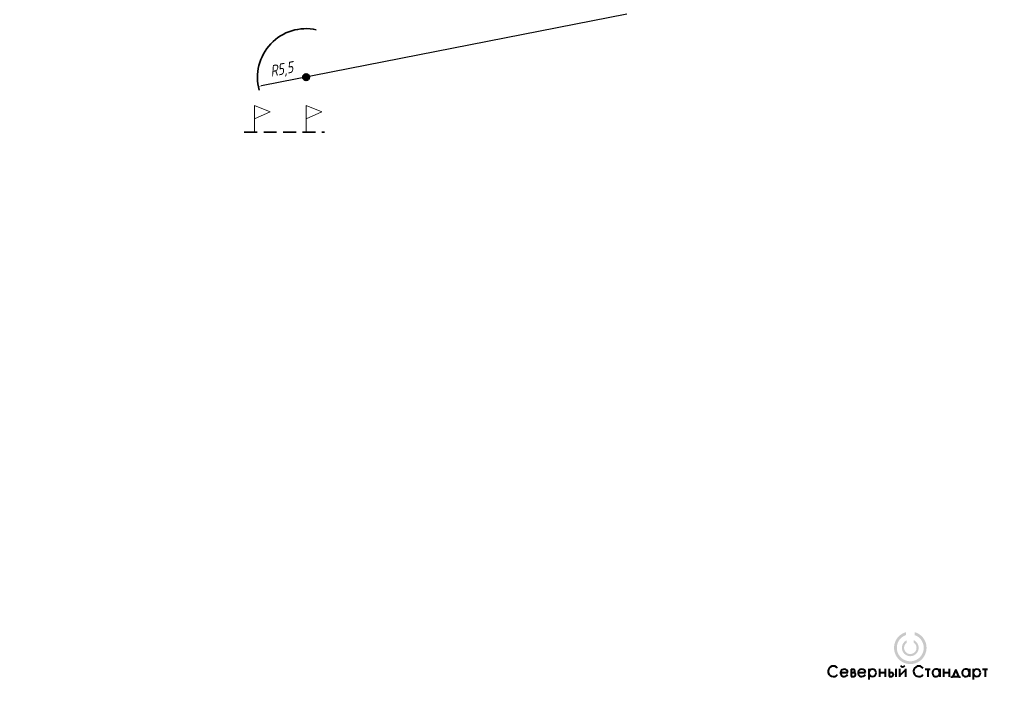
# Model space of a CAD drawing. Header units: millimetres. Extents: x 0 to 594, y 0 to 420.
# Tile 22 of 23: x 290 to 594, y 0 to 209. Entities that reach past the tile are written whole.
import ezdxf

# ---------------------------------------------------------------- set-up
doc = ezdxf.new("R2010")
doc.units = ezdxf.units.MM
for name, pattern in [('K5LT32768', [0]), ('K5LT_BASIC', [0]), ('K5LT_DASHED_REINFORCED', [6, 4, -2]), ('K5LT_THIN', [0])]:
    doc.linetypes.add(name, pattern=pattern)
doc.styles.add('KDIMTEXTSTYLE', font='GOST_AU.SHX', dxfattribs={"width": 0.96, "oblique": 15, "height": 5})
doc.dimstyles.new('KDIMSTYLE (0.00)', dxfattribs={"dimtxt": 5, "dimasz": 1, "dimexe": 2, "dimexo": 0, "dimgap": 1, "dimtad": 1, "dimlfac": 500, "dimtxsty": 'KDIMTEXTSTYLE', "dimsah": 1, "dimcen": 0, "dimdle": 1, "dimadec": 0, "dimazin": 0, "dimtfac": 0.667, "dimtmove": 0, "dimatfit": 3, "dimfxl": 0, "dimtvp": 1, "dimtolj": 1, "dimtzin": 0, "dimarcsym": 0})

# ---------------------------------------------------------------- blocks, each defined once
blk = doc.blocks.new('KDIMARROW_01')
blk.add_hatch(color=0).paths.add_polyline_path([(0, 0), (-5, 0.66), (-4.5, 0), (-5, -0.66)])
at = {"color": 0, "linetype": 'K5LT_THIN', "lineweight": 9}
for p, q in [((-4.5, 0), (-5, 0.66)), ((-5, 0.66), (0, 0)), ((0, 0), (-5, -0.66)), ((-5, -0.66), (-4.5, 0)), ((0, 0), (-1, 0))]:
    blk.add_line(p, q, dxfattribs=at)
blk = doc.blocks.new('U340')
at = {"color": 4, "linetype": 'K5LT_THIN', "lineweight": 9, "true_color": 0x00ffff}
for p, q in [((362.22, 174.4), (362.22, 182.63)), ((362.22, 182.63), (367.04, 180.74)), ((367.04, 180.74), (362.22, 178.51))]:
    blk.add_line(p, q, dxfattribs=at)
blk = doc.blocks.new('U341')
at = {"color": 4, "linetype": 'K5LT_THIN', "lineweight": 9, "true_color": 0x00ffff}
for p, q in [((378.19, 174.4), (378.19, 182.63)), ((378.19, 182.63), (383.01, 180.74)), ((383.01, 180.74), (378.19, 178.51))]:
    blk.add_line(p, q, dxfattribs=at)
blk = doc.blocks.new('U364')
at = {"true_color": 0xff00ff}
blk.add_hatch(color=6, dxfattribs=at).paths.add_polyline_path([(566.24, 19.84), (566.24, 18.94), (566.35, 18.9), (566.46, 18.86), (566.56, 18.82), (566.67, 18.77), (566.77, 18.72), (566.88, 18.67), (566.98, 18.61), (567.08, 18.56), (567.18, 18.5), (567.27, 18.43), (567.37, 18.37), (567.46, 18.3), (567.55, 18.23), (567.64, 18.15), (567.73, 18.08), (567.81, 18), (567.89, 17.92), (567.97, 17.83), (568.05, 17.75), (568.13, 17.66), (568.2, 17.57), (568.27, 17.48), (568.34, 17.39), (568.4, 17.29), (568.46, 17.2), (568.52, 17.1), (568.58, 17), (568.63, 16.9), (568.69, 16.79), (568.73, 16.69), (568.78, 16.58), (568.82, 16.47), (568.86, 16.37), (568.9, 16.26), (568.93, 16.15), (568.96, 16.04), (568.99, 15.92), (569.01, 15.81), (569.04, 15.7), (569.05, 15.58), (569.07, 15.47), (569.08, 15.35), (569.09, 15.24), (569.09, 15.12), (569.1, 15.01), (569.1, 14.99), (569.09, 14.88), (569.09, 14.76), (569.08, 14.65), (569.07, 14.53), (569.06, 14.42), (569.04, 14.3), (569.02, 14.19), (568.99, 14.08), (568.97, 13.97), (568.94, 13.85), (568.9, 13.74), (568.87, 13.63), (568.83, 13.53), (568.79, 13.42), (568.74, 13.31), (568.69, 13.21), (568.64, 13.1), (568.59, 13), (568.53, 12.9), (568.47, 12.8), (568.41, 12.71), (568.35, 12.61), (568.28, 12.52), (568.21, 12.43), (568.14, 12.34), (568.06, 12.25), (567.98, 12.16), (567.9, 12.08), (567.82, 12), (567.74, 11.92), (567.65, 11.84), (567.56, 11.77), (567.47, 11.7), (567.38, 11.63), (567.28, 11.56), (567.19, 11.5), (567.09, 11.44), (566.99, 11.38), (566.89, 11.32), (566.79, 11.27), (566.68, 11.22), (566.58, 11.17), (566.47, 11.13), (566.36, 11.09), (566.26, 11.05), (566.15, 11.02), (566.03, 10.98), (565.92, 10.95), (565.81, 10.93), (565.7, 10.91), (565.58, 10.89), (565.47, 10.87), (565.36, 10.86), (565.24, 10.85), (565.13, 10.84), (565.01, 10.84), (564.89, 10.84), (564.78, 10.84), (564.66, 10.85), (564.55, 10.86), (564.43, 10.87), (564.32, 10.88), (564.21, 10.9), (564.09, 10.92), (563.98, 10.95), (563.87, 10.98), (563.76, 11.01), (563.65, 11.04), (563.54, 11.08), (563.43, 11.12), (563.32, 11.16), (563.22, 11.21), (563.11, 11.26), (563.01, 11.31), (562.91, 11.37), (562.81, 11.42), (562.71, 11.48), (562.62, 11.55), (562.52, 11.61), (562.43, 11.68), (562.34, 11.75), (562.25, 11.83), (562.16, 11.9), (562.08, 11.98), (561.99, 12.06), (561.91, 12.14), (561.84, 12.23), (561.76, 12.32), (561.69, 12.41), (561.62, 12.5), (561.55, 12.59), (561.48, 12.69), (561.42, 12.78), (561.36, 12.88), (561.3, 12.98), (561.25, 13.08), (561.2, 13.19), (561.15, 13.29), (561.1, 13.4), (561.06, 13.5), (561.02, 13.61), (560.98, 13.72), (560.95, 13.83), (560.92, 13.94), (560.89, 14.05), (560.87, 14.17), (560.85, 14.28), (560.83, 14.39), (560.81, 14.51), (560.8, 14.62), (560.79, 14.74), (560.79, 14.85), (560.78, 14.97), (560.78, 14.99), (560.79, 15.11), (560.79, 15.22), (560.8, 15.34), (560.81, 15.45), (560.82, 15.57), (560.84, 15.68), (560.86, 15.8), (560.89, 15.91), (560.91, 16.02), (560.94, 16.13), (560.98, 16.24), (561.01, 16.35), (561.05, 16.46), (561.09, 16.57), (561.14, 16.67), (561.19, 16.78), (561.24, 16.88), (561.29, 16.98), (561.35, 17.08), (561.41, 17.18), (561.47, 17.28), (561.53, 17.38), (561.6, 17.47), (561.67, 17.56), (561.74, 17.65), (561.82, 17.74), (561.9, 17.82), (561.98, 17.91), (562.06, 17.99), (562.14, 18.07), (562.23, 18.14), (562.32, 18.22), (562.41, 18.29), (562.5, 18.36), (562.59, 18.42), (562.69, 18.49), (562.79, 18.55), (562.89, 18.61), (562.99, 18.66), (563.09, 18.72), (563.2, 18.77), (563.3, 18.81), (563.41, 18.86), (563.52, 18.9), (563.62, 18.94), (563.66, 18.95), (563.66, 19.84), (563.53, 19.81), (563.41, 19.77), (563.29, 19.73), (563.17, 19.69), (563.06, 19.64), (562.94, 19.59), (562.82, 19.54), (562.71, 19.49), (562.6, 19.43), (562.48, 19.37), (562.37, 19.31), (562.27, 19.24), (562.16, 19.17), (562.06, 19.1), (561.95, 19.03), (561.85, 18.95), (561.75, 18.87), (561.66, 18.79), (561.56, 18.7), (561.47, 18.62), (561.38, 18.53), (561.29, 18.44), (561.2, 18.34), (561.12, 18.25), (561.04, 18.15), (560.96, 18.05), (560.89, 17.95), (560.81, 17.85), (560.74, 17.74), (560.67, 17.63), (560.61, 17.53), (560.55, 17.42), (560.49, 17.3), (560.43, 17.19), (560.37, 17.08), (560.32, 16.96), (560.28, 16.84), (560.23, 16.73), (560.19, 16.61), (560.15, 16.49), (560.11, 16.36), (560.08, 16.24), (560.05, 16.12), (560.02, 15.99), (560, 15.87), (559.98, 15.75), (559.96, 15.62), (559.95, 15.49), (559.94, 15.37), (559.93, 15.24), (559.92, 15.11), (559.92, 14.99), (559.92, 14.87), (559.93, 14.74), (559.94, 14.61), (559.95, 14.49), (559.96, 14.36), (559.98, 14.24), (560, 14.11), (560.02, 13.99), (560.05, 13.86), (560.08, 13.74), (560.11, 13.62), (560.15, 13.5), (560.19, 13.38), (560.23, 13.26), (560.28, 13.14), (560.33, 13.02), (560.38, 12.9), (560.43, 12.79), (560.49, 12.68), (560.55, 12.56), (560.61, 12.45), (560.68, 12.35), (560.74, 12.24), (560.82, 12.13), (560.89, 12.03), (560.97, 11.93), (561.04, 11.83), (561.12, 11.73), (561.21, 11.64), (561.29, 11.54), (561.38, 11.45), (561.47, 11.37), (561.57, 11.28), (561.66, 11.19), (561.76, 11.11), (561.86, 11.03), (561.96, 10.96), (562.06, 10.88), (562.16, 10.81), (562.27, 10.74), (562.38, 10.68), (562.49, 10.61), (562.6, 10.55), (562.71, 10.5), (562.83, 10.44), (562.94, 10.39), (563.06, 10.34), (563.18, 10.29), (563.3, 10.25), (563.42, 10.21), (563.54, 10.17), (563.66, 10.14), (563.78, 10.11), (563.91, 10.08), (564.03, 10.06), (564.16, 10.04), (564.28, 10.02), (564.41, 10), (564.53, 9.99), (564.66, 9.98), (564.79, 9.98), (564.91, 9.97), (565.04, 9.98), (565.17, 9.98), (565.29, 9.99), (565.42, 10), (565.55, 10.01), (565.67, 10.03), (565.8, 10.05), (565.92, 10.07), (566.05, 10.1), (566.17, 10.13), (566.29, 10.16), (566.41, 10.2), (566.53, 10.23), (566.65, 10.28), (566.77, 10.32), (566.89, 10.37), (567.01, 10.42), (567.12, 10.47), (567.23, 10.53), (567.35, 10.59), (567.46, 10.65), (567.56, 10.72), (567.67, 10.78), (567.78, 10.85), (567.88, 10.93), (567.98, 11), (568.08, 11.08), (568.18, 11.16), (568.28, 11.24), (568.37, 11.33), (568.46, 11.42), (568.55, 11.51), (568.64, 11.6), (568.72, 11.69), (568.8, 11.79), (568.88, 11.89), (568.96, 11.99), (569.03, 12.09), (569.11, 12.2), (569.18, 12.3), (569.24, 12.41), (569.31, 12.52), (569.37, 12.63), (569.43, 12.74), (569.48, 12.86), (569.53, 12.97), (569.58, 13.09), (569.63, 13.21), (569.67, 13.33), (569.71, 13.45), (569.75, 13.57), (569.79, 13.69), (569.82, 13.81), (569.85, 13.94), (569.87, 14.06), (569.89, 14.18), (569.91, 14.31), (569.93, 14.44), (569.94, 14.56), (569.95, 14.69), (569.95, 14.81), (569.96, 14.94), (569.96, 14.99), (569.96, 15.12), (569.95, 15.25), (569.94, 15.37), (569.93, 15.5), (569.92, 15.62), (569.9, 15.75), (569.88, 15.88), (569.86, 16), (569.83, 16.12), (569.8, 16.25), (569.77, 16.37), (569.73, 16.49), (569.69, 16.61), (569.65, 16.73), (569.6, 16.85), (569.55, 16.97), (569.5, 17.08), (569.45, 17.2), (569.39, 17.31), (569.33, 17.42), (569.27, 17.53), (569.2, 17.64), (569.13, 17.75), (569.06, 17.85), (568.99, 17.95), (568.91, 18.06), (568.84, 18.16), (568.75, 18.25), (568.67, 18.35), (568.59, 18.44), (568.5, 18.53), (568.41, 18.62), (568.31, 18.71), (568.22, 18.79), (568.12, 18.87), (568.02, 18.95), (567.92, 19.03), (567.82, 19.1), (567.71, 19.17), (567.61, 19.24), (567.5, 19.31), (567.39, 19.37), (567.28, 19.43), (567.17, 19.49), (567.05, 19.54), (566.94, 19.6), (566.82, 19.65), (566.7, 19.69), (566.58, 19.73), (566.46, 19.77), (566.34, 19.81)])
at = {"true_color": 0x0000ff}
blk.add_hatch(color=5, dxfattribs=at).paths.add_polyline_path([(566.02, 17.34), (566.02, 16.58), (566.08, 16.54), (566.14, 16.49), (566.2, 16.44), (566.26, 16.38), (566.32, 16.33), (566.37, 16.27), (566.42, 16.21), (566.47, 16.15), (566.52, 16.09), (566.56, 16.02), (566.6, 15.96), (566.64, 15.89), (566.67, 15.82), (566.71, 15.75), (566.73, 15.67), (566.76, 15.6), (566.78, 15.52), (566.8, 15.45), (566.82, 15.37), (566.84, 15.29), (566.85, 15.22), (566.85, 15.14), (566.86, 15.06), (566.86, 14.99), (566.86, 14.91), (566.85, 14.84), (566.84, 14.76), (566.83, 14.68), (566.82, 14.6), (566.8, 14.53), (566.78, 14.45), (566.76, 14.38), (566.73, 14.3), (566.7, 14.23), (566.67, 14.16), (566.63, 14.09), (566.6, 14.02), (566.55, 13.95), (566.51, 13.89), (566.46, 13.83), (566.42, 13.77), (566.36, 13.71), (566.31, 13.65), (566.25, 13.59), (566.2, 13.54), (566.14, 13.49), (566.07, 13.44), (566.01, 13.4), (565.94, 13.36), (565.88, 13.32), (565.81, 13.28), (565.74, 13.25), (565.66, 13.22), (565.59, 13.19), (565.52, 13.16), (565.44, 13.14), (565.36, 13.12), (565.29, 13.11), (565.21, 13.09), (565.13, 13.08), (565.05, 13.08), (564.98, 13.07), (564.9, 13.07), (564.82, 13.08), (564.74, 13.08), (564.66, 13.09), (564.59, 13.11), (564.51, 13.12), (564.43, 13.14), (564.36, 13.16), (564.28, 13.19), (564.21, 13.22), (564.14, 13.25), (564.07, 13.28), (564, 13.32), (563.93, 13.36), (563.87, 13.4), (563.8, 13.45), (563.74, 13.49), (563.68, 13.54), (563.62, 13.6), (563.57, 13.65), (563.51, 13.71), (563.46, 13.77), (563.41, 13.83), (563.37, 13.89), (563.32, 13.96), (563.28, 14.03), (563.24, 14.09), (563.21, 14.16), (563.18, 14.23), (563.15, 14.31), (563.12, 14.38), (563.1, 14.46), (563.08, 14.53), (563.06, 14.61), (563.05, 14.69), (563.03, 14.76), (563.03, 14.84), (563.02, 14.92), (563.02, 14.99), (563.02, 15.07), (563.03, 15.15), (563.03, 15.23), (563.05, 15.31), (563.06, 15.38), (563.08, 15.46), (563.1, 15.53), (563.12, 15.61), (563.15, 15.68), (563.18, 15.76), (563.21, 15.83), (563.25, 15.9), (563.28, 15.96), (563.33, 16.03), (563.37, 16.1), (563.42, 16.16), (563.46, 16.22), (563.52, 16.28), (563.57, 16.34), (563.63, 16.39), (563.68, 16.44), (563.74, 16.49), (563.81, 16.54), (563.87, 16.59), (563.87, 16.59), (563.87, 17.35), (563.79, 17.31), (563.71, 17.26), (563.63, 17.22), (563.55, 17.17), (563.48, 17.12), (563.4, 17.07), (563.33, 17.01), (563.26, 16.96), (563.19, 16.9), (563.13, 16.83), (563.06, 16.77), (563, 16.7), (562.94, 16.63), (562.89, 16.56), (562.83, 16.49), (562.78, 16.41), (562.73, 16.33), (562.69, 16.26), (562.64, 16.18), (562.6, 16.09), (562.57, 16.01), (562.53, 15.93), (562.5, 15.84), (562.47, 15.76), (562.45, 15.67), (562.42, 15.58), (562.4, 15.49), (562.39, 15.4), (562.38, 15.31), (562.37, 15.22), (562.36, 15.13), (562.36, 15.04), (562.36, 14.99), (562.36, 14.9), (562.36, 14.81), (562.37, 14.72), (562.38, 14.63), (562.4, 14.54), (562.41, 14.45), (562.43, 14.36), (562.46, 14.28), (562.48, 14.19), (562.51, 14.1), (562.55, 14.02), (562.58, 13.93), (562.62, 13.85), (562.66, 13.77), (562.71, 13.69), (562.76, 13.61), (562.81, 13.54), (562.86, 13.46), (562.91, 13.39), (562.97, 13.32), (563.03, 13.25), (563.09, 13.19), (563.16, 13.12), (563.22, 13.06), (563.29, 13), (563.36, 12.95), (563.44, 12.89), (563.51, 12.84), (563.59, 12.79), (563.67, 12.74), (563.75, 12.7), (563.83, 12.66), (563.91, 12.62), (564, 12.59), (564.08, 12.56), (564.17, 12.53), (564.25, 12.5), (564.34, 12.48), (564.43, 12.46), (564.52, 12.44), (564.61, 12.43), (564.7, 12.42), (564.79, 12.41), (564.88, 12.41), (564.97, 12.41), (565.06, 12.41), (565.15, 12.42), (565.25, 12.43), (565.34, 12.44), (565.43, 12.46), (565.51, 12.47), (565.6, 12.5), (565.69, 12.52), (565.78, 12.55), (565.86, 12.58), (565.95, 12.61), (566.03, 12.65), (566.11, 12.69), (566.19, 12.73), (566.27, 12.78), (566.35, 12.83), (566.42, 12.88), (566.5, 12.93), (566.57, 12.99), (566.64, 13.05), (566.7, 13.11), (566.77, 13.17), (566.83, 13.24), (566.89, 13.3), (566.95, 13.37), (567.01, 13.44), (567.06, 13.52), (567.11, 13.59), (567.16, 13.67), (567.2, 13.75), (567.25, 13.83), (567.29, 13.91), (567.32, 14), (567.36, 14.08), (567.39, 14.17), (567.41, 14.25), (567.44, 14.34), (567.46, 14.43), (567.48, 14.52), (567.49, 14.61), (567.51, 14.7), (567.51, 14.79), (567.52, 14.88), (567.52, 14.97), (567.52, 14.99), (567.52, 15.08), (567.52, 15.17), (567.51, 15.27), (567.5, 15.36), (567.48, 15.45), (567.47, 15.53), (567.45, 15.62), (567.42, 15.71), (567.39, 15.8), (567.36, 15.88), (567.33, 15.97), (567.3, 16.05), (567.26, 16.13), (567.22, 16.21), (567.17, 16.29), (567.12, 16.37), (567.07, 16.45), (567.02, 16.52), (566.97, 16.59), (566.91, 16.66), (566.85, 16.73), (566.79, 16.8), (566.72, 16.86), (566.65, 16.92), (566.59, 16.98), (566.51, 17.04), (566.44, 17.09), (566.37, 17.15), (566.29, 17.2), (566.21, 17.24), (566.13, 17.28), (566.05, 17.33)])
at = {"color": 7, "linetype": 'K5LT32768', "lineweight": 40}
for p, q in [((543.39, 7.4), (545.68, 7.4)), ((546.66, 8.38), (546.66, 6.16)), ((546.66, 8.38), (547.45, 8.38)), ((546.66, 7.33), (547.45, 7.33)), ((546.66, 6.16), (547.45, 6.16)), ((548.83, 7.4), (551.11, 7.4)), ((552.11, 8.49), (552.11, 5.18)), ((555.43, 8.47), (555.43, 6.07)), ((555.43, 7.37), (557.19, 7.37)), ((557.19, 8.47), (557.19, 6.07)), ((558.36, 8.47), (558.36, 6.16)), ((558.36, 7.33), (559.15, 7.33)), ((558.36, 6.16), (559.15, 6.16)), ((560.48, 8.47), (560.48, 6.07)), ((561.61, 8.47), (561.61, 6.07)), ((561.61, 6.38), (563.47, 8.18)), ((563.47, 8.47), (563.47, 6.07)), ((569.51, 8.38), (571.12, 8.38)), ((570.33, 8.38), (570.33, 6.07)), ((574.02, 8.47), (574.02, 6.07)), ((575.16, 8.47), (575.16, 6.07)), ((575.16, 7.37), (576.92, 7.37)), ((576.92, 8.47), (576.92, 6.07)), ((577.79, 5.7), (577.79, 6.14)), ((577.79, 6.14), (580.15, 6.14)), ((578.99, 8.34), (578.04, 6.14)), ((579.94, 6.14), (578.99, 8.34)), ((580.15, 6.14), (580.15, 5.75)), ((583.21, 8.47), (583.21, 6.07)), ((584.34, 8.49), (584.34, 5.18)), ((587.23, 8.38), (588.84, 8.38)), ((588.05, 8.38), (588.05, 6.07))]:
    blk.add_line(p, q, dxfattribs=at)
for centre, radius, start, end in [((541.15, 7.72), 1.63, 37.074, 321.6008), ((562.56, 9.98), 0.845, 216.4819, 323.681), ((567.57, 7.72), 1.63, 37.074, 321.6008), ((544.54, 7.25), 1.15, 7.3391, 332.5516), ((547.27, 7.86), 0.545, 281.1083, 70.9439), ((547.45, 6.75), 0.582, 270, 90), ((549.97, 7.25), 1.15, 7.3391, 332.5516), ((553.25, 7.25), 1.15, 0, 180), ((553.25, 7.25), 1.15, 180, 0), ((559.15, 6.75), 0.582, 270, 90), ((572.9, 7.25), 1.15, 7.3391, 3.7582), ((582.08, 7.25), 1.15, 7.3391, 3.7582), ((585.49, 7.25), 1.15, 0, 180), ((585.49, 7.25), 1.15, 180, 0)]:
    blk.add_arc(centre, radius, start, end, dxfattribs=at)

msp = doc.modelspace()

# ---------------------------------------------------------------- hatches: boundary and pattern name
msp.add_hatch(color=7).paths.add_polyline_path([(379.207331, 191.417878), (379.205731, 191.475571), (379.200938, 191.533086), (379.192964, 191.590248), (379.181836, 191.64688), (379.167586, 191.702808), (379.15026, 191.757861), (379.12991, 191.811869), (379.106598, 191.864666), (379.080397, 191.916091), (379.051387, 191.965985), (379.019657, 192.014195), (378.985304, 192.060573), (378.948434, 192.104976), (378.90916, 192.147268), (378.867604, 192.187318), (378.823892, 192.225005), (378.778159, 192.260212), (378.730545, 192.29283), (378.681198, 192.32276), (378.630267, 192.34991), (378.577911, 192.374196), (378.524289, 192.395544), (378.469567, 192.413888), (378.413912, 192.429171), (378.357497, 192.441348), (378.300493, 192.450379), (378.243076, 192.456238), (378.185423, 192.458907), (378.12771, 192.458377), (378.070116, 192.45465), (378.012816, 192.447738), (377.955988, 192.437661), (377.899805, 192.424451), (377.844441, 192.408148), (377.790065, 192.388802), (377.736844, 192.366473), (377.684942, 192.34123), (377.634519, 192.313149), (377.585729, 192.282318), (377.538723, 192.248831), (377.493644, 192.21279), (377.450632, 192.174307), (377.409817, 192.1335), (377.371327, 192.090494), (377.335279, 192.045422), (377.301783, 191.998421), (377.270944, 191.949637), (377.242854, 191.899218), (377.217602, 191.847321), (377.195264, 191.794104), (377.175909, 191.739732), (377.159597, 191.68437), (377.146377, 191.628189), (377.13629, 191.571363), (377.129368, 191.514065), (377.125631, 191.456471), (377.125091, 191.398758), (377.12775, 191.341105), (377.133599, 191.283687), (377.14262, 191.226681), (377.154787, 191.170263), (377.170061, 191.114606), (377.188395, 191.059881), (377.209734, 191.006256), (377.234011, 190.953895), (377.261152, 190.90296), (377.291073, 190.853607), (377.323684, 190.805988), (377.358882, 190.760249), (377.396561, 190.71653), (377.436605, 190.674967), (377.47889, 190.635686), (377.523287, 190.598808), (377.569658, 190.564448), (377.617863, 190.532709), (377.667752, 190.50369), (377.719172, 190.47748), (377.771966, 190.454159), (377.82597, 190.4338), (377.88102, 190.416464), (377.936946, 190.402205), (377.993576, 190.391067), (378.050736, 190.383084), (378.108251, 190.37828), (378.165943, 190.37667), (378.223636, 190.37826), (378.281152, 190.383044), (378.338315, 190.391007), (378.394949, 190.402126), (378.45088, 190.416365), (378.505936, 190.433682), (378.559947, 190.454023), (378.612749, 190.477325), (378.664178, 190.503518), (378.714077, 190.532519), (378.762293, 190.564241), (378.808676, 190.598586), (378.853086, 190.635448), (378.895384, 190.674715), (378.935442, 190.716264), (378.973136, 190.75997), (379.008351, 190.805697), (379.040978, 190.853304), (379.070916, 190.902647), (379.098075, 190.953573), (379.12237, 191.005925), (379.143727, 191.059543), (379.16208, 191.114262), (379.177374, 191.169914), (379.18956, 191.226328), (379.198601, 191.28333), (379.20447, 191.340746), (379.207149, 191.398398)])

# ---------------------------------------------------------------- linework, layer by layer
at = {"color": 4, "linetype": 'K5LT_DASHED_REINFORCED', "lineweight": 35, "true_color": 0x00ffff}
msp.add_line((359.080302, 174.404186), (383.874246, 174.404186), dxfattribs=at)
at = {"color": 3, "linetype": 'K5LT_BASIC', "lineweight": 35, "true_color": 0x00ff00}
msp.add_circle((378.166123, 191.417878), 1.041208, dxfattribs=at)
msp.add_arc((378.166123, 191.417878), 15, 77.78240701, 195.35493197, dxfattribs=at)

# ---------------------------------------------------------------- block references
for name in ['U340', 'U341', 'U364']:
    msp.add_blockref(name, (0, 0))

# ---------------------------------------------------------------- dimensions: what is measured, and where the dimension line sits
at = {"color": 4, "true_color": 0x00ffff}
msp.add_radius_dim(center=(378.166123, 191.417878), radius=15, location=(371.296929, 190.070964), text='\\H3.5;\\W0.96;\\Q15;R\\H3.5;\\W0.96;\\Q15;\\Q15;5,5', dimstyle='KDIMSTYLE (0.00)', override={"dimblk2": 'KDIMARROW_01', "dimclrt": 7, "dimtolj": 1}, dxfattribs=at).render()

doc.saveas('drawing.dxf')
